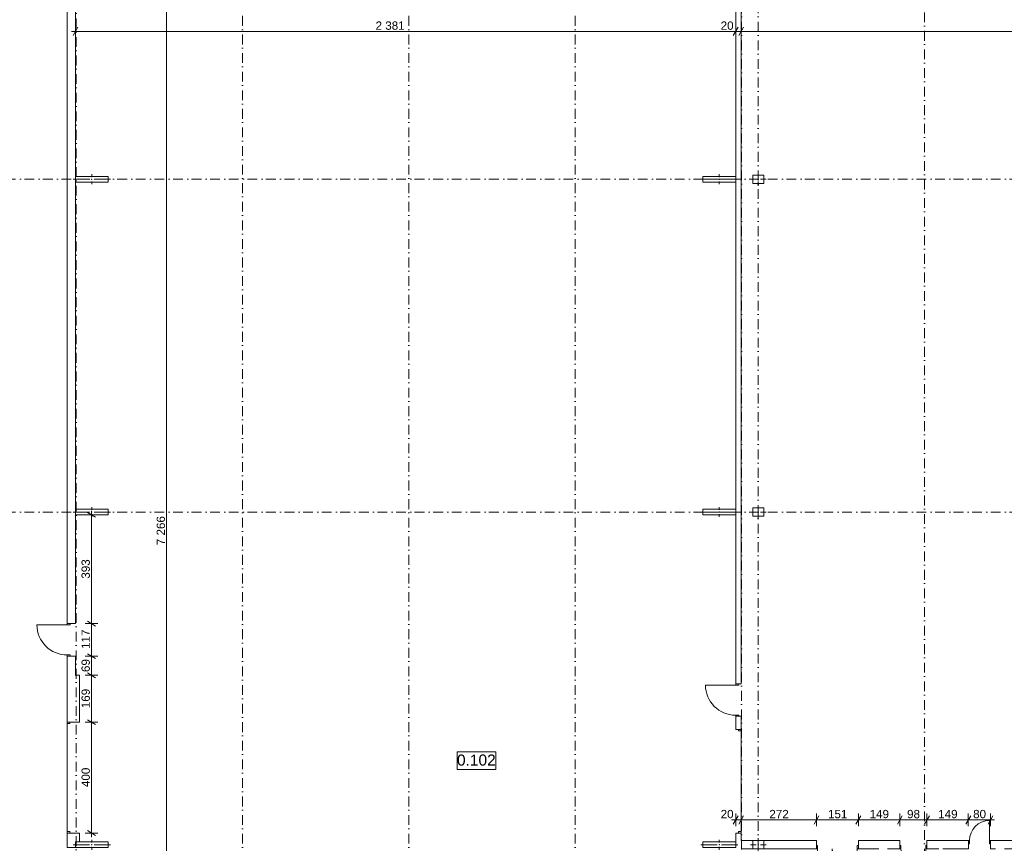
# Model space of a CAD drawing. Extents: x -283435 to 14216, y -77540 to 30522.
# Tile 11 of 177: x -256845 to -221329, y -23050 to 6657. Entities that reach past the tile are written whole.
import ezdxf

# ---------------------------------------------------------------- set-up
doc = ezdxf.new("R2010")
doc.units = 0
doc.header["$MEASUREMENT"] = 0
doc.linetypes.add('Kropki i Kreski', pattern=[670.277762, 352.777767, -176.388884, 0, -141.111112])
for name, color, linetype in [('Drzwi ArchiCAD', 7, 'Continuous'), ('SŁUPY', 7, 'Continuous'), ('WYMIARY', 7, 'Continuous'), ('ŚCIANY', 7, 'Continuous')]:
    doc.layers.add(name, color=color, linetype=linetype)
for name, color, linetype, lineweight in [('Drzwi ArchiCAD_Nr_Pióra__23', 23, 'Continuous', 18), ('Drzwi ArchiCAD_Nr_Pióra__3', 3, 'Continuous', 18), ('Drzwi ArchiCAD_Nr_Pióra__7', 7, 'Continuous', 18), ('OPISY_Nr_Pióra__65', 65, 'Continuous', 18), ('OPISY_Nr_Pióra__86', 86, 'Continuous', 18), ('OSIE_Nr_Pióra__5', 5, 'Continuous', 18), ('OSIE_Nr_Pióra__7', 7, 'Continuous', 18), ('SŁUPY_Nr_Pióra__20', 20, 'Continuous', 18), ('WYMIARY_Nr_Pióra__4', 4, 'Continuous', 18), ('WYMIARY_Nr_Pióra__5', 5, 'Continuous', 18), ('ŚCIANY_Nr_Pióra__7', 7, 'Continuous', 18)]:
    doc.layers.add(name, color=color, linetype=linetype, lineweight=lineweight)
doc.layers.add('SŁUPY_Nr_Pióra__28', color=7, linetype='Continuous', lineweight=18, true_color=0x260900)
doc.styles.add('GENERATED_STYLE_1', font='arial.ttf')
doc.styles.add('GENERATED_STYLE_2', font='txt')
doc.dimstyles.new('GENERATED_STYLE__1', dxfattribs={"dimtxt": 300, "dimasz": 228, "dimexe": 0.18, "dimexo": 0, "dimgap": 0.09, "dimtad": 1, "dimdec": 0, "dimlfac": 0.1, "dimzin": 0, "dimdsep": 46, "dimtxsty": 'GENERATED_STYLE_2', "dimblk": 'ARROWHEAD_2', "dimblk1": 'ARROWHEAD_2', "dimblk2": 'ARROWHEAD_2', "dimcen": 0.09, "dimclrd": 256, "dimclre": 256, "dimclrt": 256, "dimazin": 0, "dimtfac": 1, "dimtdec": 4, "dimtmove": 0, "dimatfit": 3, "dimfxl": 1, "dimtolj": 1, "dimtzin": 0, "dimarcsym": 0})
doc.dimstyles.new('GENERATED_STYLE__2', dxfattribs={"dimtxt": 300, "dimasz": 228, "dimexe": 0.18, "dimexo": 0, "dimgap": 0.09, "dimtad": 1, "dimtih": 1, "dimtoh": 1, "dimdec": 0, "dimlfac": 0.1, "dimzin": 0, "dimdsep": 46, "dimtxsty": 'GENERATED_STYLE_2', "dimblk": 'ARROWHEAD_2', "dimblk1": 'ARROWHEAD_2', "dimblk2": 'ARROWHEAD_2', "dimcen": 0.09, "dimclrd": 256, "dimclre": 256, "dimclrt": 256, "dimazin": 0, "dimtfac": 1, "dimtdec": 4, "dimtmove": 0, "dimatfit": 3, "dimfxl": 1, "dimtolj": 1, "dimtzin": 0, "dimarcsym": 0})
doc.dimstyles.new('GENERATED_STYLE__3', dxfattribs={"dimtxt": 300, "dimasz": 228, "dimexe": 0.18, "dimexo": 0, "dimgap": 0.09, "dimtad": 1, "dimtih": 1, "dimtoh": 1, "dimdec": 0, "dimlfac": 0.1, "dimzin": 0, "dimdsep": 46, "dimtxsty": 'GENERATED_STYLE_2', "dimblk": 'ARROWHEAD_2', "dimblk1": 'ARROWHEAD_2', "dimblk2": 'ARROWHEAD_2', "dimcen": 0.09, "dimclrd": 256, "dimclre": 256, "dimclrt": 256, "dimazin": 0, "dimtfac": 1, "dimtdec": 4, "dimtmove": 2, "dimatfit": 3, "dimfxl": 1, "dimtolj": 1, "dimtzin": 0, "dimarcsym": 0})
doc.dimstyles.new('GENERATED_STYLE__4', dxfattribs={"dimtxt": 300, "dimasz": 228, "dimexe": 0.18, "dimexo": 0, "dimgap": 0.09, "dimtad": 1, "dimdec": 0, "dimlfac": 0.1, "dimzin": 0, "dimdsep": 46, "dimtxsty": 'GENERATED_STYLE_2', "dimblk": 'ARROWHEAD_2', "dimblk1": 'ARROWHEAD_2', "dimblk2": 'ARROWHEAD_2', "dimcen": 0.09, "dimclrd": 256, "dimclre": 256, "dimclrt": 256, "dimazin": 0, "dimtfac": 1, "dimtdec": 4, "dimtmove": 2, "dimatfit": 3, "dimfxl": 1, "dimtolj": 1, "dimtzin": 0, "dimarcsym": 0})

# ---------------------------------------------------------------- blocks, each defined once
blk = doc.blocks.new('D1 Drzwi proste 12_2')
at = {"layer": 'Drzwi ArchiCAD_Nr_Pióra__3', "linetype": 'Continuous'}
for p, q in [((545, 0), (545, 1090)), ((-545, 0), (-585, 0)), ((-585, 0), (-585, -115)), ((-545, -115), (-545, 0)), ((585, 0), (545, 0)), ((545, 0), (545, -115)), ((585, -115), (585, 0)), ((-585, -115), (-545, -115)), ((545, -115), (585, -115))]:
    blk.add_line(p, q, dxfattribs=at)
blk.add_arc((545, 0), 1090, 90, 180, dxfattribs=at)
at = {"layer": 'Drzwi ArchiCAD_Nr_Pióra__7', "linetype": 'Continuous'}
for p, q in [((-585, 0), (-585, -115)), ((585, 0), (585, -115))]:
    blk.add_line(p, q, dxfattribs=at)
blk = doc.blocks.new('Ściana_4', base_point=(-255134, 24906))
at = {"layer": 'ŚCIANY_Nr_Pióra__7', "linetype": 'Continuous'}
for p, q in [((-255134, 25256), (-255134, -15127)), ((-254834, 13000), (-254834, 24906)), ((-254834, 1000), (-254834, 12800)), ((-254834, -11000), (-254834, 800)), ((-254834, -15127), (-254834, -11200)), ((-255134, -15127), (-255019, -15127)), ((-255019, -15127), (-254834, -15127)), ((-255134, -16297), (-255019, -16297)), ((-255134, -16297), (-255134, -16991)), ((-255019, -16297), (-254834, -16297)), ((-254834, -16991), (-254834, -16297))]:
    blk.add_line(p, q, dxfattribs=at)
at = {"layer": 'Drzwi ArchiCAD', "linetype": 'Continuous', "rotation": 90}
blk.add_blockref('D1 Drzwi proste 12_2', (-255134, -15712), dxfattribs=at)
blk = doc.blocks.new('D1 Drzwi proste 12_37')
at = {"layer": 'Drzwi ArchiCAD_Nr_Pióra__3', "linetype": 'Continuous'}
for p, q in [((360, 0), (360, 720)), ((-360, 0), (-400, 0)), ((-400, 0), (-400, -115)), ((-360, -115), (-360, 0)), ((400, 0), (360, 0)), ((360, 0), (360, -115)), ((400, -115), (400, 0)), ((-400, -115), (-360, -115)), ((360, -115), (400, -115))]:
    blk.add_line(p, q, dxfattribs=at)
blk.add_arc((360, 0), 720, 90, 180, dxfattribs=at)
at = {"layer": 'Drzwi ArchiCAD_Nr_Pióra__7', "linetype": 'Continuous'}
for p, q in [((-400, 0), (-400, -115)), ((400, 0), (400, -115))]:
    blk.add_line(p, q, dxfattribs=at)
blk = doc.blocks.new('D1 Drzwi proste 12_36')
at = {"layer": 'Drzwi ArchiCAD_Nr_Pióra__3', "linetype": 'Continuous'}
for p, q in [((450, 0), (450, 900)), ((-450, 0), (-490, 0)), ((-490, 0), (-490, -115)), ((-450, -115), (-450, 0)), ((490, 0), (450, 0)), ((450, 0), (450, -115)), ((490, -115), (490, 0)), ((-490, -115), (-450, -115)), ((450, -115), (490, -115))]:
    blk.add_line(p, q, dxfattribs=at)
blk.add_arc((450, 0), 900, 90, 180, dxfattribs=at)
at = {"layer": 'Drzwi ArchiCAD_Nr_Pióra__7', "linetype": 'Continuous'}
for p, q in [((-490, 0), (-490, -115)), ((490, 0), (490, -115))]:
    blk.add_line(p, q, dxfattribs=at)
blk = doc.blocks.new('D2 Asymetryczne 12_20')
at = {"layer": 'Drzwi ArchiCAD_Nr_Pióra__3', "linetype": 'Continuous'}
for p, q in [((715, 0), (715, 900.9)), ((-715, 0), (-715, 529.1)), ((-715, 0), (-755, 0)), ((-755, 0), (-755, -115)), ((-715, -115), (-715, 0)), ((755, 0), (715, 0)), ((715, 0), (715, -115)), ((755, -115), (755, 0)), ((-755, -115), (-715, -115)), ((715, -115), (755, -115))]:
    blk.add_line(p, q, dxfattribs=at)
for centre, radius, start, end in [((715, 0), 900.9, 90, 180), ((-715, 0), 529.1, 0, 90)]:
    blk.add_arc(centre, radius, start, end, dxfattribs=at)
at = {"layer": 'Drzwi ArchiCAD_Nr_Pióra__7', "linetype": 'Continuous'}
for p, q in [((-755, 0), (-755, -115)), ((755, 0), (755, -115))]:
    blk.add_line(p, q, dxfattribs=at)
blk = doc.blocks.new('Ściana_10', base_point=(-216324, -23100))
at = {"layer": 'ŚCIANY_Nr_Pióra__7', "linetype": 'Continuous'}
for p, q in [((-228103, -22950), (-230819, -22950)), ((-228103, -23135), (-228103, -22950)), ((-226593, -23135), (-226593, -22950)), ((-225099, -22950), (-226593, -22950)), ((-225099, -23135), (-225099, -22950)), ((-224119, -23135), (-224119, -22950)), ((-222627, -22950), (-224119, -22950)), ((-222627, -22950), (-222627, -23065)), ((-222627, -23065), (-222627, -23250)), ((-221827, -22950), (-221827, -23065)), ((-216214, -22950), (-221827, -22950)), ((-221827, -23065), (-221827, -23250)), ((-230819, -23250), (-228103, -23250)), ((-228103, -23250), (-228103, -23135)), ((-226593, -23250), (-226593, -23135)), ((-226593, -23250), (-225858, -23250)), ((-225548, -23250), (-225099, -23250)), ((-225099, -23250), (-225099, -23135)), ((-224119, -23250), (-224119, -23135)), ((-224119, -23250), (-223689, -23250)), ((-223549, -23250), (-222627, -23250)), ((-221827, -23250), (-221647, -23250)), ((-221327, -23250), (-216324, -23250))]:
    blk.add_line(p, q, dxfattribs=at)
at = {"layer": 'Drzwi ArchiCAD', "linetype": 'Continuous'}
blk.add_blockref('D1 Drzwi proste 12_37', (-222227, -22950), dxfattribs=at)
at = {"layer": 'Drzwi ArchiCAD', "linetype": 'Continuous', "xscale": -1, "rotation": 180}
for name, p in [('D2 Asymetryczne 12_20', (-227348, -23250)), ('D1 Drzwi proste 12_36', (-224609, -23250))]:
    blk.add_blockref(name, p, dxfattribs=at)
blk = doc.blocks.new('Drzwi garażowe 2 12')
at = {"layer": 'Drzwi ArchiCAD_Nr_Pióra__23', "linetype": 'Continuous'}
for p, q in [((-1950, 0), (-2000, 0)), ((-2000, 0), (-2000, -100)), ((-1950, -100), (-1950, 0)), ((2000, 0), (1950, 0)), ((1950, 0), (1950, -100)), ((2000, -100), (2000, 0)), ((-2000, -100), (-1950, -100)), ((1950, -100), (2000, -100))]:
    blk.add_line(p, q, dxfattribs=at)
at = {"layer": 'Drzwi ArchiCAD_Nr_Pióra__3', "linetype": 'Continuous'}
blk.add_line((1950, 0), (-1950, 0), dxfattribs=at)
at = {"layer": 'Drzwi ArchiCAD_Nr_Pióra__7', "linetype": 'Continuous'}
for p, q in [((-2000, 0), (-2000, -100)), ((2000, 0), (2000, -100))]:
    blk.add_line(p, q, dxfattribs=at)
blk = doc.blocks.new('Ściana_128', base_point=(-255134, -16991))
at = {"layer": 'ŚCIANY_Nr_Pióra__7', "linetype": 'Continuous'}
for p, q in [((-255134, -16991), (-255134, -18680)), ((-254684, -16991), (-254834, -16991)), ((-254684, -18680), (-254684, -16991)), ((-255134, -18680), (-255034, -18680)), ((-255034, -18680), (-254684, -18680)), ((-255134, -22680), (-255034, -22680)), ((-255134, -22680), (-255134, -23200)), ((-255034, -22680), (-254684, -22680)), ((-254684, -23000), (-254684, -22680)), ((-255134, -23200), (-254684, -23200))]:
    blk.add_line(p, q, dxfattribs=at)
at = {"layer": 'Drzwi ArchiCAD', "linetype": 'Continuous', "xscale": -1, "rotation": 90}
blk.add_blockref('Drzwi garażowe 2 12', (-255134, -20680), dxfattribs=at)
blk = doc.blocks.new('Drzwi garażowe 2 12_2')
at = {"layer": 'Drzwi ArchiCAD_Nr_Pióra__23', "linetype": 'Continuous'}
for p, q in [((-1820, 0), (-1870, 0)), ((-1870, 0), (-1870, -100)), ((-1820, -100), (-1820, 0)), ((1870, 0), (1820, 0)), ((1820, 0), (1820, -100)), ((1870, -100), (1870, 0)), ((-1870, -100), (-1820, -100)), ((1820, -100), (1870, -100))]:
    blk.add_line(p, q, dxfattribs=at)
at = {"layer": 'Drzwi ArchiCAD_Nr_Pióra__3', "linetype": 'Continuous'}
blk.add_line((1820, 0), (-1820, 0), dxfattribs=at)
at = {"layer": 'Drzwi ArchiCAD_Nr_Pióra__7', "linetype": 'Continuous'}
for p, q in [((-1870, 0), (-1870, -100)), ((1870, 0), (1870, -100))]:
    blk.add_line(p, q, dxfattribs=at)
blk = doc.blocks.new('D1 Drzwi proste 12_128')
at = {"layer": 'Drzwi ArchiCAD_Nr_Pióra__3', "linetype": 'Continuous'}
for p, q in [((545, 0), (545, 1090)), ((-545, 0), (-585, 0)), ((-585, 0), (-585, -115)), ((-545, -115), (-545, 0)), ((585, 0), (545, 0)), ((545, 0), (545, -115)), ((585, -115), (585, 0)), ((-585, -115), (-545, -115)), ((545, -115), (585, -115))]:
    blk.add_line(p, q, dxfattribs=at)
blk.add_arc((545, 0), 1090, 90, 180, dxfattribs=at)
at = {"layer": 'Drzwi ArchiCAD_Nr_Pióra__7', "linetype": 'Continuous'}
for p, q in [((-585, 0), (-585, -115)), ((585, 0), (585, -115))]:
    blk.add_line(p, q, dxfattribs=at)
blk = doc.blocks.new('Ściana_358', base_point=(-231019, -31614))
at = {"layer": 'ŚCIANY_Nr_Pióra__7', "linetype": 'Continuous'}
for p, q in [((-231019, 7020), (-231019, 1000)), ((-230819, -17300), (-230819, 7020)), ((-231019, 800), (-231019, -11000)), ((-231019, -11200), (-231019, -17300)), ((-231019, -17300), (-230904, -17300)), ((-230904, -17300), (-230819, -17300)), ((-231019, -18470), (-230904, -18470)), ((-231019, -18470), (-231019, -18940)), ((-230904, -18470), (-230819, -18470)), ((-230819, -18940), (-230819, -18470)), ((-230919, -18940), (-231019, -18940)), ((-230819, -18940), (-230919, -18940)), ((-230919, -22680), (-231019, -22680)), ((-231019, -22680), (-231019, -23000)), ((-230819, -22680), (-230919, -22680)), ((-230819, -22950), (-230819, -22680))]:
    blk.add_line(p, q, dxfattribs=at)
at = {"layer": 'Drzwi ArchiCAD', "linetype": 'Continuous'}
for name, p, rotation in [('D1 Drzwi proste 12_128', (-231019, -17885), 90), ('Drzwi garażowe 2 12_2', (-230819, -20810), 270)]:
    blk.add_blockref(name, p, dxfattribs=dict(at, rotation=rotation))
blk = doc.blocks.new('Słup_80', base_point=(-230204, 900))
at = {"layer": 'SŁUPY_Nr_Pióra__20', "linetype": 'Continuous'}
for p, q in [((-230204, 980), (-230204, 1130)), ((-230284, 900), (-230484, 900)), ((-230204, 820), (-230204, 670)), ((-230124, 900), (-229924, 900))]:
    blk.add_line(p, q, dxfattribs=at)
blk.add_point((-230204, 900), dxfattribs=at)
at = {"layer": 'SŁUPY_Nr_Pióra__28', "linetype": 'Continuous', "flags": 128}
blk.add_lwpolyline([(-230004, 750), (-230004, 1050), (-230404, 1050), (-230404, 750)], close=True, dxfattribs=at)
blk = doc.blocks.new('Słup_81', base_point=(-230204, -11100))
at = {"layer": 'SŁUPY_Nr_Pióra__20', "linetype": 'Continuous'}
for p, q in [((-230204, -11020), (-230204, -10870)), ((-230284, -11100), (-230484, -11100)), ((-230204, -11180), (-230204, -11330)), ((-230124, -11100), (-229924, -11100))]:
    blk.add_line(p, q, dxfattribs=at)
blk.add_point((-230204, -11100), dxfattribs=at)
at = {"layer": 'SŁUPY_Nr_Pióra__28', "linetype": 'Continuous', "flags": 128}
blk.add_lwpolyline([(-230004, -11250), (-230004, -10950), (-230404, -10950), (-230404, -11250)], close=True, dxfattribs=at)
blk = doc.blocks.new('Słup_82', base_point=(-230204, -23100))
at = {"layer": 'SŁUPY_Nr_Pióra__20', "linetype": 'Continuous'}
for p, q in [((-230204, -23020), (-230204, -22870)), ((-230284, -23100), (-230484, -23100)), ((-230204, -23180), (-230204, -23330)), ((-230124, -23100), (-229924, -23100))]:
    blk.add_line(p, q, dxfattribs=at)
blk.add_point((-230204, -23100), dxfattribs=at)
at = {"layer": 'SŁUPY_Nr_Pióra__28', "linetype": 'Continuous', "flags": 128}
blk.add_lwpolyline([(-230004, -23250), (-230004, -22950), (-230404, -22950), (-230404, -23250)], close=True, dxfattribs=at)
blk = doc.blocks.new('Słup_85', base_point=(-231609, 900))
at = {"layer": 'SŁUPY_Nr_Pióra__20', "linetype": 'Continuous'}
for p, q in [((-231609, 980), (-231609, 1080)), ((-231689, 900), (-232279, 900)), ((-231609, 820), (-231609, 720)), ((-231529, 900), (-230939, 900))]:
    blk.add_line(p, q, dxfattribs=at)
blk.add_point((-231609, 900), dxfattribs=at)
at = {"layer": 'SŁUPY_Nr_Pióra__28', "linetype": 'Continuous', "flags": 128}
blk.add_lwpolyline([(-231019, 800), (-231019, 1000), (-232199, 1000), (-232199, 800)], close=True, dxfattribs=at)
blk = doc.blocks.new('Słup_86', base_point=(-254244, 900))
at = {"layer": 'SŁUPY_Nr_Pióra__20', "linetype": 'Continuous'}
for p, q in [((-254244, 980), (-254244, 1080)), ((-254324, 900), (-254914, 900)), ((-254244, 820), (-254244, 720)), ((-254164, 900), (-253574, 900))]:
    blk.add_line(p, q, dxfattribs=at)
blk.add_point((-254244, 900), dxfattribs=at)
at = {"layer": 'SŁUPY_Nr_Pióra__28', "linetype": 'Continuous', "flags": 128}
blk.add_lwpolyline([(-253654, 800), (-253654, 1000), (-254834, 1000), (-254834, 800)], close=True, dxfattribs=at)
blk = doc.blocks.new('Słup_87', base_point=(-231609, -11100))
at = {"layer": 'SŁUPY_Nr_Pióra__20', "linetype": 'Continuous'}
for p, q in [((-231609, -11020), (-231609, -10920)), ((-231689, -11100), (-232279, -11100)), ((-231609, -11180), (-231609, -11280)), ((-231529, -11100), (-230939, -11100))]:
    blk.add_line(p, q, dxfattribs=at)
blk.add_point((-231609, -11100), dxfattribs=at)
at = {"layer": 'SŁUPY_Nr_Pióra__28', "linetype": 'Continuous', "flags": 128}
blk.add_lwpolyline([(-231019, -11200), (-231019, -11000), (-232199, -11000), (-232199, -11200)], close=True, dxfattribs=at)
blk = doc.blocks.new('Słup_88', base_point=(-254244, -11100))
at = {"layer": 'SŁUPY_Nr_Pióra__20', "linetype": 'Continuous'}
for p, q in [((-254244, -11020), (-254244, -10920)), ((-254324, -11100), (-254914, -11100)), ((-254244, -11180), (-254244, -11280)), ((-254164, -11100), (-253574, -11100))]:
    blk.add_line(p, q, dxfattribs=at)
blk.add_point((-254244, -11100), dxfattribs=at)
at = {"layer": 'SŁUPY_Nr_Pióra__28', "linetype": 'Continuous', "flags": 128}
blk.add_lwpolyline([(-253654, -11200), (-253654, -11000), (-254834, -11000), (-254834, -11200)], close=True, dxfattribs=at)
blk = doc.blocks.new('Słup_89', base_point=(-231609, -23100))
at = {"layer": 'SŁUPY_Nr_Pióra__20', "linetype": 'Continuous'}
for p, q in [((-231609, -23020), (-231609, -22920)), ((-231689, -23100), (-232279, -23100)), ((-231609, -23180), (-231609, -23280)), ((-231529, -23100), (-230939, -23100))]:
    blk.add_line(p, q, dxfattribs=at)
blk.add_point((-231609, -23100), dxfattribs=at)
at = {"layer": 'SŁUPY_Nr_Pióra__28', "linetype": 'Continuous', "flags": 128}
blk.add_lwpolyline([(-231019, -23200), (-231019, -23000), (-232199, -23000), (-232199, -23200)], close=True, dxfattribs=at)
blk = doc.blocks.new('Słup_90', base_point=(-254244, -23100))
at = {"layer": 'SŁUPY_Nr_Pióra__20', "linetype": 'Continuous'}
for p, q in [((-254244, -23020), (-254244, -22920)), ((-254324, -23100), (-254914, -23100)), ((-254244, -23180), (-254244, -23280)), ((-254164, -23100), (-253574, -23100))]:
    blk.add_line(p, q, dxfattribs=at)
blk.add_point((-254244, -23100), dxfattribs=at)
at = {"layer": 'SŁUPY_Nr_Pióra__28', "linetype": 'Continuous', "flags": 128}
blk.add_lwpolyline([(-253654, -23200), (-253654, -23000), (-254834, -23000), (-254834, -23200)], close=True, dxfattribs=at)
blk = doc.blocks.new('*D1806')
at = {"layer": 'WYMIARY_Nr_Pióra__4', "linetype": 'Continuous', "transparency": 16777216}
for p, q in [((-231019, -22430), (-231019, -21980)), ((-230819, -22430), (-230819, -21980)), ((-231166, -22205), (-231019, -22205)), ((-230932, -22055), (-231105, -22355)), ((-231019, -22205), (-230819, -22205)), ((-230732, -22055), (-230905, -22355))]:
    blk.add_line(p, q, dxfattribs=at)
at = {"layer": 'WYMIARY_Nr_Pióra__5', "transparency": 16777216, "insert": (-231561, -21845), "char_height": 300, "attachment_point": 1, "style": 'GENERATED_STYLE_1'}
blk.add_mtext('{20}', dxfattribs=at)
blk = doc.blocks.new('ARROWHEAD_2')
at = {"linetype": 'Continuous'}
for p, q in [((0, 0), (-1, 0)), ((-0.38, -0.66), (0.38, 0.66))]:
    blk.add_line(p, q, dxfattribs=at)
blk = doc.blocks.new('*D1807')
at = {"layer": 'WYMIARY_Nr_Pióra__4', "linetype": 'Continuous', "transparency": 16777216}
for p, q in [((-230819, -22430), (-230819, -21980)), ((-228103, -22430), (-228103, -21980)), ((-230732, -22055), (-230905, -22355)), ((-230819, -22205), (-228103, -22205)), ((-228017, -22055), (-228190, -22355))]:
    blk.add_line(p, q, dxfattribs=at)
at = {"layer": 'WYMIARY_Nr_Pióra__5', "transparency": 16777216, "insert": (-229803, -21845), "char_height": 300, "attachment_point": 1, "style": 'GENERATED_STYLE_1'}
blk.add_mtext('{272}', dxfattribs=at)
blk = doc.blocks.new('*D1808')
at = {"layer": 'WYMIARY_Nr_Pióra__4', "linetype": 'Continuous', "transparency": 16777216}
for p, q in [((-228103, -22430), (-228103, -21980)), ((-226593, -22430), (-226593, -21980)), ((-228017, -22055), (-228190, -22355)), ((-228103, -22205), (-226593, -22205)), ((-226507, -22055), (-226680, -22355))]:
    blk.add_line(p, q, dxfattribs=at)
at = {"layer": 'WYMIARY_Nr_Pióra__5', "transparency": 16777216, "insert": (-227690, -21845), "char_height": 300, "attachment_point": 1, "style": 'GENERATED_STYLE_1'}
blk.add_mtext('{151}', dxfattribs=at)
blk = doc.blocks.new('*D1809')
at = {"layer": 'WYMIARY_Nr_Pióra__4', "linetype": 'Continuous', "transparency": 16777216}
for p, q in [((-226593, -22430), (-226593, -21980)), ((-225099, -22430), (-225099, -21980)), ((-226507, -22055), (-226680, -22355)), ((-226593, -22205), (-225099, -22205)), ((-225013, -22055), (-225186, -22355))]:
    blk.add_line(p, q, dxfattribs=at)
at = {"layer": 'WYMIARY_Nr_Pióra__5', "transparency": 16777216, "insert": (-226188, -21845), "char_height": 300, "attachment_point": 1, "style": 'GENERATED_STYLE_1'}
blk.add_mtext('{149}', dxfattribs=at)
blk = doc.blocks.new('*D1810')
at = {"layer": 'WYMIARY_Nr_Pióra__4', "linetype": 'Continuous', "transparency": 16777216}
for p, q in [((-225099, -22430), (-225099, -21980)), ((-224119, -22430), (-224119, -21980)), ((-225013, -22055), (-225186, -22355)), ((-225099, -22205), (-224119, -22205)), ((-224033, -22055), (-224206, -22355))]:
    blk.add_line(p, q, dxfattribs=at)
at = {"layer": 'WYMIARY_Nr_Pióra__5', "transparency": 16777216, "insert": (-224837, -21845), "char_height": 300, "attachment_point": 1, "style": 'GENERATED_STYLE_1'}
blk.add_mtext('{98}', dxfattribs=at)
blk = doc.blocks.new('*D1811')
at = {"layer": 'WYMIARY_Nr_Pióra__4', "linetype": 'Continuous', "transparency": 16777216}
for p, q in [((-224119, -22430), (-224119, -21980)), ((-222627, -22430), (-222627, -21980)), ((-224033, -22055), (-224206, -22355)), ((-224119, -22205), (-222627, -22205)), ((-222540, -22055), (-222713, -22355))]:
    blk.add_line(p, q, dxfattribs=at)
at = {"layer": 'WYMIARY_Nr_Pióra__5', "transparency": 16777216, "insert": (-223714, -21845), "char_height": 300, "attachment_point": 1, "style": 'GENERATED_STYLE_1'}
blk.add_mtext('{149}', dxfattribs=at)
blk = doc.blocks.new('*D1812')
at = {"layer": 'WYMIARY_Nr_Pióra__4', "linetype": 'Continuous', "transparency": 16777216}
for p, q in [((-222627, -22430), (-222627, -21980)), ((-221827, -22430), (-221827, -21980)), ((-222540, -22055), (-222713, -22355)), ((-222627, -22205), (-221827, -22205)), ((-221913, -22355), (-221740, -22055)), ((-221827, -22205), (-221680, -22205))]:
    blk.add_line(p, q, dxfattribs=at)
at = {"layer": 'WYMIARY_Nr_Pióra__5', "transparency": 16777216, "insert": (-222454, -21845), "char_height": 300, "attachment_point": 1, "style": 'GENERATED_STYLE_1'}
blk.add_mtext('{80}', dxfattribs=at)
blk = doc.blocks.new('*D1822')
at = {"layer": 'WYMIARY_Nr_Pióra__4', "linetype": 'Continuous', "transparency": 16777216}
for p, q in [((-254030, -18680), (-254480, -18680)), ((-254405, -18593), (-254105, -18767)), ((-254255, -22680), (-254255, -18680)), ((-254030, -22680), (-254480, -22680)), ((-254405, -22593), (-254105, -22767)), ((-254255, -22827), (-254255, -22680))]:
    blk.add_line(p, q, dxfattribs=at)
at = {"layer": 'WYMIARY_Nr_Pióra__5', "transparency": 16777216, "insert": (-254615, -21021), "char_height": 300, "attachment_point": 1, "rotation": 90, "style": 'GENERATED_STYLE_1'}
blk.add_mtext('{400}', dxfattribs=at)
blk = doc.blocks.new('*D1823')
at = {"layer": 'WYMIARY_Nr_Pióra__4', "linetype": 'Continuous', "transparency": 16777216}
for p, q in [((-254030, -16991), (-254480, -16991)), ((-254405, -16904), (-254105, -17078)), ((-254255, -18680), (-254255, -16991)), ((-254030, -18680), (-254480, -18680)), ((-254405, -18593), (-254105, -18767))]:
    blk.add_line(p, q, dxfattribs=at)
at = {"layer": 'WYMIARY_Nr_Pióra__5', "transparency": 16777216, "insert": (-254615, -18177), "char_height": 300, "attachment_point": 1, "rotation": 90, "style": 'GENERATED_STYLE_1'}
blk.add_mtext('{169}', dxfattribs=at)
blk = doc.blocks.new('*D1824')
at = {"layer": 'WYMIARY_Nr_Pióra__4', "linetype": 'Continuous', "transparency": 16777216}
for p, q in [((-254030, -16297), (-254480, -16297)), ((-254405, -16211), (-254105, -16384)), ((-254255, -16991), (-254255, -16297)), ((-254030, -16991), (-254480, -16991)), ((-254405, -16904), (-254105, -17078))]:
    blk.add_line(p, q, dxfattribs=at)
at = {"layer": 'WYMIARY_Nr_Pióra__5', "transparency": 16777216, "insert": (-254615, -16872), "char_height": 300, "attachment_point": 1, "rotation": 90, "style": 'GENERATED_STYLE_1'}
blk.add_mtext('{69}', dxfattribs=at)
blk = doc.blocks.new('*D1825')
at = {"layer": 'WYMIARY_Nr_Pióra__4', "linetype": 'Continuous', "transparency": 16777216}
for p, q in [((-254030, -15127), (-254480, -15127)), ((-254405, -15041), (-254105, -15214)), ((-254255, -16297), (-254255, -15127)), ((-254030, -16297), (-254480, -16297)), ((-254405, -16211), (-254105, -16384))]:
    blk.add_line(p, q, dxfattribs=at)
at = {"layer": 'WYMIARY_Nr_Pióra__5', "transparency": 16777216, "insert": (-254615, -16039), "char_height": 300, "attachment_point": 1, "rotation": 90, "style": 'GENERATED_STYLE_1'}
blk.add_mtext('{117}', dxfattribs=at)
blk = doc.blocks.new('*D1826')
at = {"layer": 'WYMIARY_Nr_Pióra__4', "linetype": 'Continuous', "transparency": 16777216}
for p, q in [((-254030, -11200), (-254480, -11200)), ((-254105, -11287), (-254405, -11113)), ((-254255, -11200), (-254255, -11053)), ((-254255, -15127), (-254255, -11200)), ((-254030, -15127), (-254480, -15127)), ((-254405, -15041), (-254105, -15214))]:
    blk.add_line(p, q, dxfattribs=at)
at = {"layer": 'WYMIARY_Nr_Pióra__5', "transparency": 16777216, "insert": (-254615, -13505), "char_height": 300, "attachment_point": 1, "rotation": 90, "style": 'GENERATED_STYLE_1'}
blk.add_mtext('{393}', dxfattribs=at)
blk = doc.blocks.new('*D2483')
at = {"layer": 'WYMIARY_Nr_Pióra__4', "linetype": 'Continuous', "transparency": 16777216}
for p, q in [((-254834, 6009), (-254834, 6459)), ((-231019, 6009), (-231019, 6459)), ((-254981, 6234), (-254834, 6234)), ((-254747, 6384), (-254920, 6084)), ((-254834, 6234), (-231019, 6234)), ((-230932, 6384), (-231105, 6084))]:
    blk.add_line(p, q, dxfattribs=at)
at = {"layer": 'WYMIARY_Nr_Pióra__5', "transparency": 16777216, "char_height": 300, "attachment_point": 1, "style": 'GENERATED_STYLE_1'}
for s, insert in [('{2\xa0381}', (-244008, 6594)), ('{20}', (-231561, 6594))]:
    blk.add_mtext(s, dxfattribs=dict(at, insert=insert))
blk = doc.blocks.new('*D2484')
at = {"layer": 'WYMIARY_Nr_Pióra__4', "linetype": 'Continuous', "transparency": 16777216}
for p, q in [((-231019, 6009), (-231019, 6459)), ((-230819, 6009), (-230819, 6459)), ((-230932, 6384), (-231105, 6084)), ((-231019, 6234), (-230819, 6234)), ((-230732, 6384), (-230905, 6084))]:
    blk.add_line(p, q, dxfattribs=at)
blk = doc.blocks.new('*D2485')
at = {"layer": 'WYMIARY_Nr_Pióra__4', "linetype": 'Continuous', "transparency": 16777216}
for p, q in [((-230819, 6009), (-230819, 6459)), ((-140354, 6009), (-140354, 6459)), ((-230732, 6384), (-230905, 6084)), ((-230819, 6234), (-140354, 6234)), ((-140267, 6384), (-140441, 6084))]:
    blk.add_line(p, q, dxfattribs=at)
at = {"layer": 'WYMIARY_Nr_Pióra__5', "transparency": 16777216, "char_height": 300, "attachment_point": 1, "style": 'GENERATED_STYLE_1'}
for s, insert in [('{9\xa0046}', (-186327, 6594)), ('{30}', (-140896, 6594))]:
    blk.add_mtext(s, dxfattribs=dict(at, insert=insert))
blk = doc.blocks.new('*D2486')
at = {"layer": 'WYMIARY_Nr_Pióra__4', "linetype": 'Continuous', "transparency": 16777216}
for p, q in [((-140354, 6009), (-140354, 6459)), ((-140054, 6009), (-140054, 6459)), ((-140267, 6384), (-140441, 6084)), ((-140354, 6234), (-140054, 6234)), ((-139967, 6384), (-140141, 6084))]:
    blk.add_line(p, q, dxfattribs=at)
blk = doc.blocks.new('*D2487')
at = {"layer": 'WYMIARY_Nr_Pióra__4', "linetype": 'Continuous', "transparency": 16777216}
for p, q in [((-140054, 6009), (-140054, 6459)), ((-97766, 6009), (-97766, 6459)), ((-139967, 6384), (-140141, 6084)), ((-140054, 6234), (-97766, 6234)), ((-97679, 6384), (-97853, 6084))]:
    blk.add_line(p, q, dxfattribs=at)
at = {"layer": 'WYMIARY_Nr_Pióra__5', "transparency": 16777216, "char_height": 300, "attachment_point": 1, "style": 'GENERATED_STYLE_1'}
for s, insert in [('{4\xa0229}', (-119651, 6594)), ('{30}', (-98308, 6594))]:
    blk.add_mtext(s, dxfattribs=dict(at, insert=insert))
blk = doc.blocks.new('*D2488')
at = {"layer": 'WYMIARY_Nr_Pióra__4', "linetype": 'Continuous', "transparency": 16777216}
for p, q in [((-97766, 6009), (-97766, 6459)), ((-97466, 6009), (-97466, 6459)), ((-97679, 6384), (-97853, 6084)), ((-97766, 6234), (-97466, 6234)), ((-97379, 6384), (-97553, 6084)), ((-97466, 6234), (-16939, 6234))]:
    blk.add_line(p, q, dxfattribs=at)
blk = doc.blocks.new('*D2489')
at = {"layer": 'WYMIARY_Nr_Pióra__4', "linetype": 'Continuous', "transparency": 16777216}
for p, q in [((-97379, 6384), (-97553, 6084)), ((-97466, 6234), (-16939, 6234)), ((-16852, 6384), (-17025, 6084))]:
    blk.add_line(p, q, dxfattribs=at)
at = {"layer": 'WYMIARY_Nr_Pióra__5', "transparency": 16777216, "char_height": 300, "attachment_point": 1, "style": 'GENERATED_STYLE_1'}
for s, insert in [('{8\xa0053}', (-57943, 6594)), ('{27}', (-17481, 6594))]:
    blk.add_mtext(s, dxfattribs=dict(at, insert=insert))
blk = doc.blocks.new('*D2490')
at = {"layer": 'WYMIARY_Nr_Pióra__4', "linetype": 'Continuous', "transparency": 16777216}
for p, q in [((-16939, 6009), (-16939, 6459)), ((-16669, 6009), (-16669, 6459)), ((-97466, 6234), (-16939, 6234)), ((-16852, 6384), (-17025, 6084)), ((-16939, 6234), (-16669, 6234)), ((-16582, 6384), (-16755, 6084)), ((-16669, 6234), (-5268, 6234))]:
    blk.add_line(p, q, dxfattribs=at)
blk = doc.blocks.new('*D2491')
at = {"layer": 'WYMIARY_Nr_Pióra__4', "linetype": 'Continuous', "transparency": 16777216}
for p, q in [((-16582, 6384), (-16755, 6084)), ((-16669, 6234), (-5268, 6234)), ((-5181, 6384), (-5354, 6084))]:
    blk.add_line(p, q, dxfattribs=at)
at = {"layer": 'WYMIARY_Nr_Pióra__5', "transparency": 16777216, "char_height": 300, "attachment_point": 1, "style": 'GENERATED_STYLE_1'}
for s, insert in [('{1\xa0140}', (-11709, 6594)), ('{27}', (-5810, 6594))]:
    blk.add_mtext(s, dxfattribs=dict(at, insert=insert))
blk = doc.blocks.new('*D2492')
at = {"layer": 'WYMIARY_Nr_Pióra__4', "linetype": 'Continuous', "transparency": 16777216}
for p, q in [((-5268, 6009), (-5268, 6459)), ((-16669, 6234), (-5268, 6234)), ((-5181, 6384), (-5354, 6084)), ((-5268, 6234), (-4998, 6234)), ((-4911, 6384), (-5084, 6084))]:
    blk.add_line(p, q, dxfattribs=at)
blk = doc.blocks.new('*D2493')
at = {"layer": 'WYMIARY_Nr_Pióra__4', "linetype": 'Continuous', "transparency": 16777216}
for p, q in [((-4998, 6009), (-4998, 6459)), ((10396, 6009), (10396, 6459)), ((-5268, 6234), (-4998, 6234)), ((-4911, 6384), (-5084, 6084)), ((-4998, 6234), (10396, 6234)), ((10310, 6084), (10483, 6384)), ((10396, 6234), (10543, 6234))]:
    blk.add_line(p, q, dxfattribs=at)
at = {"layer": 'WYMIARY_Nr_Pióra__5', "transparency": 16777216, "insert": (2186, 6594), "char_height": 300, "attachment_point": 1, "style": 'GENERATED_STYLE_1'}
blk.add_mtext('{1\xa0539}', dxfattribs=at)
blk = doc.blocks.new('*D2498')
at = {"layer": 'WYMIARY_Nr_Pióra__4', "linetype": 'Continuous', "transparency": 16777216}
for p, q in [((-251320, 24906), (-251770, 24906)), ((-251395, 24819), (-251695, 24992)), ((-251545, 24906), (-251545, 25052)), ((-251545, -47752), (-251545, 24906)), ((-251320, -47752), (-251770, -47752)), ((-251695, -47666), (-251395, -47839)), ((-251545, -47899), (-251545, -47752))]:
    blk.add_line(p, q, dxfattribs=at)
at = {"layer": 'WYMIARY_Nr_Pióra__5', "transparency": 16777216, "insert": (-251905, -12297), "char_height": 300, "attachment_point": 1, "rotation": 90, "style": 'GENERATED_STYLE_1'}
blk.add_mtext('{7\xa0266}', dxfattribs=at)

msp = doc.modelspace()

# ---------------------------------------------------------------- linework, layer by layer
at = {"layer": 'OPISY_Nr_Pióra__65', "linetype": 'Continuous', "flags": 128}
msp.add_lwpolyline([(-241070.4, -19755.4), (-239675.6, -19755.4), (-239675.6, -20384), (-241070.4, -20384)], close=True, dxfattribs=at)
at = {"layer": 'OSIE_Nr_Pióra__5', "linetype": 'Kropki i Kreski'}
for p, q in [((-248804, -49203.4), (-248804, 27442)), ((-242804, -49203.4), (-242804, 27442)), ((-236804, -49203.4), (-236804, 27442)), ((-224204, -38346.1), (-224204, 27442))]:
    msp.add_line(p, q, dxfattribs=at)
at = {"layer": 'OSIE_Nr_Pióra__7', "linetype": 'Kropki i Kreski'}
for p, q in [((-254804, -35884.3), (-254804, 27442)), ((-230804, -38019.3), (-230804, 27442)), ((-230204, -38019.3), (-230204, 27442)), ((-280139.5, 900.4), (10893.5, 900.4)), ((-280139.5, -11099.9), (10893.5, -11099.9))]:
    msp.add_line(p, q, dxfattribs=at)

# ---------------------------------------------------------------- block references
at = {"layer": 'SŁUPY'}
for name, p in [('Słup_86', (-254243.8, 900.4)), ('Słup_85', (-231608.9, 900.4)), ('Słup_80', (-230204, 900.4)), ('Słup_88', (-254243.8, -11099.9)), ('Słup_87', (-231608.9, -11099.9)), ('Słup_81', (-230204, -11099.9)), ('Słup_90', (-254243.8, -23099.9)), ('Słup_89', (-231608.9, -23099.9)), ('Słup_82', (-230204, -23099.9))]:
    msp.add_blockref(name, p, dxfattribs=at)
at = {"layer": 'ŚCIANY'}
for name, p in [('Ściana_4', (-255133.8, 24905.7)), ('Ściana_358', (-231018.9, -31613.9)), ('Ściana_128', (-255133.8, -16990.9)), ('Ściana_10', (-216323.6, -23099.9))]:
    msp.add_blockref(name, p, dxfattribs=at)

# ---------------------------------------------------------------- texts
at = {"layer": 'OPISY_Nr_Pióra__86', "linetype": 'Continuous', "insert": (-240373, -19846.9), "char_height": 400, "attachment_point": 2, "style": 'GENERATED_STYLE_1'}
msp.add_mtext('{0.102}', dxfattribs=at)

# ---------------------------------------------------------------- dimensions: what is measured, and where the dimension line sits
at = {"layer": 'WYMIARY', "linetype": 'Continuous'}
for base, p1, p2, dimstyle, picture, middle in [((-254833.8, 6234.1), (-254833.8, 24905.7), (-231018.9, 24905.7), 'GENERATED_STYLE__3', '*D2483', (-243493.3, 6444.1)), ((-254833.8, 6234.1), (-231018.9, 24905.7), (-230818.9, -3354.1), 'GENERATED_STYLE__2', '*D2484', (-231336, 6444.1)), ((-254833.8, 6234.1), (-230818.9, -3354.1), (-140354, -18849), 'GENERATED_STYLE__2', '*D2485', (-185812.7, 6444.1)), ((-254833.8, 6234.1), (-140054, -18849), (-97766, -18849), 'GENERATED_STYLE__2', '*D2487', (-119136.3, 6444.1)), ((-254833.8, 6234.1), (-97466, -18849), (-16938.7, -18503.7), 'GENERATED_STYLE__2', '*D2489', (-57428.6, 6444.1)), ((-254833.8, 6234.1), (-16668.7, -18233.7), (-5267.7, -18233.7), 'GENERATED_STYLE__2', '*D2491', (-11194.4, 6444.1)), ((-254833.8, 6234.1), (-4997.7, -18233.7), (10396.2, -18233.7), 'GENERATED_STYLE__2', '*D2493', (2700.7, 6444.1)), ((-254833.8, 6234.1), (-140354, -18849), (-140054, -18849), 'GENERATED_STYLE__2', '*D2486', (-140671.1, 6444.1)), ((-254833.8, 6234.1), (-97766, -18849), (-97466, -18849), 'GENERATED_STYLE__2', '*D2488', (-98083.1, 6444.1)), ((-254833.8, 6234.1), (-16938.7, -18503.7), (-16668.7, -18233.7), 'GENERATED_STYLE__2', '*D2490', (-17255.8, 6444.1)), ((-254833.8, 6234.1), (-5267.7, -18233.7), (-4997.7, -18233.7), 'GENERATED_STYLE__2', '*D2492', (-5584.8, 6444.1)), ((-231018.9, -22205.3), (-231018.9, -3354.1), (-230818.9, -3354.1), 'GENERATED_STYLE__2', '*D1806', (-231336, -21995.3)), ((-231018.9, -22205.3), (-230818.9, -3354.1), (-228103.4, -22949.9), 'GENERATED_STYLE__2', '*D1807', (-229465.3, -21995.3)), ((-231018.9, -22205.3), (-226593.4, -22949.9), (-225099.1, -22949.9), 'GENERATED_STYLE__2', '*D1809', (-225850.4, -21995.3)), ((-231018.9, -22205.3), (-225099.1, -22949.9), (-224119.1, -22949.9), 'GENERATED_STYLE__2', '*D1810', (-224611.8, -21995.3)), ((-231018.9, -22205.3), (-224119.1, -22949.9), (-222626.8, -22949.9), 'GENERATED_STYLE__2', '*D1811', (-223377.1, -21995.3)), ((-231018.9, -22205.3), (-222626.8, -22949.9), (-221826.8, -22949.9), 'GENERATED_STYLE__2', '*D1812', (-222229.6, -21995.3)), ((-231018.9, -22205.3), (-228103.4, -22949.9), (-226593.4, -22949.9), 'GENERATED_STYLE__2', '*D1808', (-227352.5, -21995.3))]:
    dim = msp.add_linear_dim(base=base, p1=p1, p2=p2, dimstyle=dimstyle, dxfattribs=at)
    dim.commit()
    dim.dimension.update_dxf_attribs({"geometry": picture, "text_midpoint": middle})
for base, p1, p2, dimstyle, picture, middle in [((-251544.7, -47752.5), (-254833.8, -47752.5), (-254833.8, 24905.7), 'GENERATED_STYLE__4', '*D2498', (-251754.7, -11783)), ((-254254.8, -22679.9), (-254833.8, -15127.2), (-253653.8, -11199.9), 'GENERATED_STYLE__1', '*D1826', (-254464.8, -13167.7)), ((-254254.8, -22679.9), (-254833.8, -16297.2), (-254833.8, -15127.2), 'GENERATED_STYLE__1', '*D1825', (-254464.8, -15701.2)), ((-254254.8, -22679.9), (-254683.8, -16990.9), (-254833.8, -16297.2), 'GENERATED_STYLE__1', '*D1824', (-254464.8, -16646.8)), ((-254254.8, -22679.9), (-254683.8, -18679.9), (-254683.8, -16990.9), 'GENERATED_STYLE__1', '*D1823', (-254464.8, -17839.5)), ((-254254.8, -22679.9), (-254683.8, -22679.9), (-254683.8, -18679.9), 'GENERATED_STYLE__1', '*D1822', (-254464.8, -20684))]:
    dim = msp.add_linear_dim(base=base, p1=p1, p2=p2, angle=90, dimstyle=dimstyle, dxfattribs=at)
    dim.commit()
    dim.dimension.update_dxf_attribs({"geometry": picture, "text_midpoint": middle})

doc.saveas('drawing.dxf')
